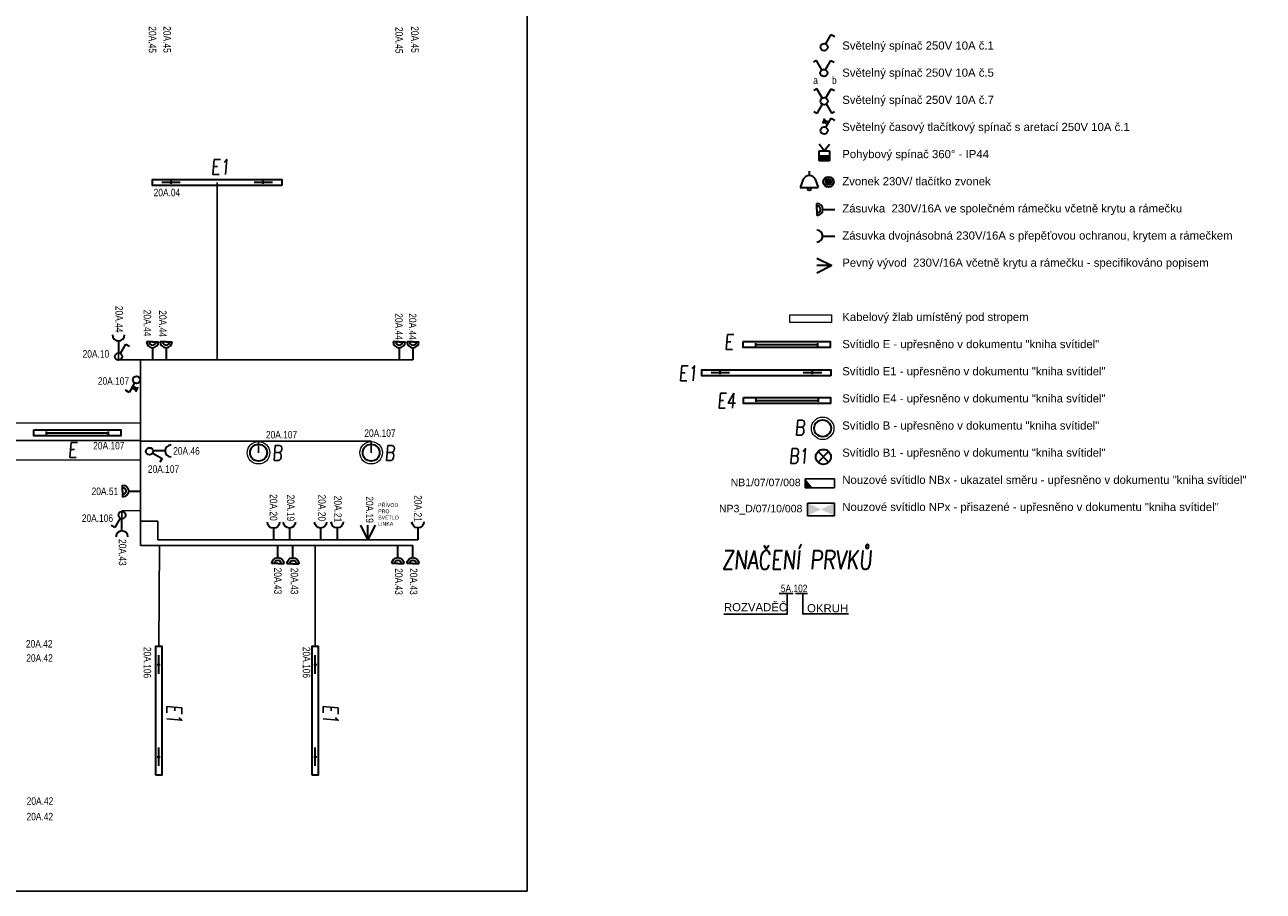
# Model space of a CAD drawing. Header units: millimetres. Extents: x 370888 to 505664, y 284292 to 447185.
# Tile 25 of 41: x 392924 to 409423, y 388392 to 399931. Entities that reach past the tile are written whole.
import ezdxf
from ezdxf.enums import TextEntityAlignment as Align

# ---------------------------------------------------------------- set-up
doc = ezdxf.new("R2010")
doc.units = ezdxf.units.MM
doc.header["$LTSCALE"] = 100
doc.layers.get('0').update_dxf_attribs({"color": 21, "linetype": 'CONTINUOUS'})
for name, color, linetype, lineweight in [('2DE_OBL', 91, 'CONTINUOUS', 35), ('2DE_OBL_L1', 91, 'CONTINUOUS', 35), ('CAT_SLN-OSV_POPIS', 7, 'CONTINUOUS', 30), ('CP_DETAL', 33, 'CONTINUOUS', 18), ('E_NOUZOVÉ+PP OSVĚTLENÍ', 60, 'CONTINUOUS', 25), ('E_SVĚTLA POPIS', 130, 'CONTINUOUS', 30), ('E_VEDENÍ SILNOPROUD', 50, 'CONTINUOUS', 25), ('E_VYPINACE', 170, 'CONTINUOUS', 35), ('E_ZÁSUVKY POPIS', 111, 'CONTINUOUS', 30), ('E_ZÁSUVKY-DVOJITE', 7, 'CONTINUOUS', 30), ('E_ZÁSUVKY.OST.+VYVODY', 11, 'CONTINUOUS', 30), ('E_ŽLABY', 40, 'CONTINUOUS', 15), ('JEDNODUCHÁ ZÁSUVKA', 1, 'CONTINUOUS', 200), ('U1 LIGHTING', 10, 'CONTINUOUS', 35)]:
    doc.layers.add(name, color=color, linetype=linetype, lineweight=lineweight)
for name, color, linetype in [('BEZPECNOSTNE SVETLA', 80, 'CONTINUOUS'), ('E_LEGENDA SILNOPROUD', 252, 'CONTINUOUS'), ('E_RÁM', 253, 'CONTINUOUS'), ('GC3_MEP_E_LV_SECURITY LIGHT', 80, 'CONTINUOUS'), ('PIKTOGRAMY', 210, 'CONTINUOUS'), ('PRIPOJKA 230V', 1, 'CONTINUOUS'), ('ŽLAB', 7, 'CONTINUOUS')]:
    doc.layers.add(name, color=color, linetype=linetype)
doc.styles.add('ARIAL', font='arial.ttf')
doc.styles.add('CP_ATTR', font='ROMANS.SHX')
doc.styles.add('CS-ROMANS', font='romans.shx', dxfattribs={"width": 0.75, "oblique": 5})
doc.styles.get("Standard").update_dxf_attribs({"font": 'arial.ttf'})
doc.styles.add('V+P_01_B3_E_FP_001$0$BLOCK', font='romans.shx', dxfattribs={"width": 0.8})

# ---------------------------------------------------------------- blocks, each defined once
blk = doc.blocks.new('zasuvka_jednoducha')
at = {"color": 1, "lineweight": 30}
blk.add_line((19281, 12983), (19281, 13143), dxfattribs=at)
blk.add_arc((19281, 12903), 80, 0, 180, dxfattribs=at)
blk = doc.blocks.new('A$C3423193F')
at = {"color": 1, "linetype": 'ByBlock'}
for p, q in [((80, 240), (0, 240)), ((80, 240), (160, 240)), ((80, 160), (80, 0))]:
    blk.add_line(p, q, dxfattribs=at)
for radius in [80, 45.2]:
    blk.add_arc((80, 240), radius, 180, 0, dxfattribs=at)
blk = doc.blocks.new('E')
at = {"layer": 'U1 LIGHTING', "style": 'CS-ROMANS', "oblique": 5, "width": 0.75}
blk.add_text('E', height=200, dxfattribs=at).set_placement((229480, 21709))
blk = doc.blocks.new('*U30')
at = {"color": 0, "linetype": 'ByBlock'}
for p, q in [((24, 249.57), (96, 374.28)), ((96, 374.28), (143.56, 346.82))]:
    blk.add_line(p, q, dxfattribs=at)
blk.add_circle((0, 208), 48, dxfattribs=at)
blk = doc.blocks.new('prepinas-svetel-jednoduchy')
at = {"layer": 'E_VYPINACE', "rotation": 89.99999999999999}
blk.add_blockref('*U30', (208, 2), dxfattribs=at)
blk = doc.blocks.new('*U24')
at = {"color": 0, "linetype": 'ByBlock'}
for p, q in [((24, 249.57), (96, 374.28)), ((96, 374.28), (143.56, 346.82))]:
    blk.add_line(p, q, dxfattribs=at)
blk.add_circle((0, 208), 48, dxfattribs=at)
blk = doc.blocks.new('tlacitko_prepinac_svetla')
at = {"layer": 'E_VYPINACE'}
for points in [[(16875, 8774), (16940, 8744)], [(16888, 8798), (16951, 8769)], [(16930, 8722), (16960, 8787)]]:
    blk.add_lwpolyline(points, dxfattribs=at)
at = {"layer": 'E_VYPINACE', "rotation": 180}
blk.add_blockref('*U24', (16937, 9090), dxfattribs=at)
blk = doc.blocks.new('2DELLI009_CZ')
for p, q in [((-0.5, 0.1), (-0.5, -0.1)), ((-0.5, 0), (0.5, 0)), ((0.5, 0.1), (0.5, -0.1))]:
    blk.add_line(p, q)
blk.add_lwpolyline([(-0.7, 0.2), (0.7, 0.2), (0.7, -0.2), (-0.7, -0.2)], close=True)
at = {"linetype": 'ByBlock', "style": 'CP_ATTR', "flags": 9}
for tag, p in [('NAME', (-0.092, -0.018)), ('GROUP', (-0.092, -0.018)), ('NUMBER', (-0.092, -0.018)), ('PRODUCER', (-0.092, -0.018)), ('ARTICLE', (-0.092, -0.018)), ('CHARACTER', (-0.092, -0.018)), ('VOLTAGE', (-0.092, -0.019)), ('WEIGHT', (-0.092, -0.018)), ('OTHER', (-0.092, -0.018)), ('PRODUCT-TYPE', (-0.092, -0.019)), ('ORDER-NO', (-0.092, -0.019)), ('POWER', (-0.092, -0.019))]:
    blk.add_attdef(tag, text='', height=0.00005, dxfattribs=at).set_placement(p, align=Align.MIDDLE_LEFT)
blk = doc.blocks.new('2DELLI018_CZ')
for p, q in [((-0.6, 0), (-0.4, 0)), ((-0.5, 0.1), (-0.5, -0.1)), ((0.4, 0), (0.6, 0)), ((0.5, 0.1), (0.5, -0.1))]:
    blk.add_line(p, q)
blk.add_lwpolyline([(-0.7, 0.2), (0.7, 0.2), (0.7, -0.2), (-0.7, -0.2)], close=True)
at = {"linetype": 'ByBlock', "style": 'CP_ATTR', "flags": 9}
for tag, p in [('NAME', (-0.092, -0.018)), ('GROUP', (-0.092, -0.018)), ('NUMBER', (-0.092, -0.018)), ('PRODUCER', (-0.092, -0.018)), ('ARTICLE', (-0.092, -0.018)), ('CHARACTER', (-0.092, -0.018)), ('VOLTAGE', (-0.092, -0.019)), ('WEIGHT', (-0.092, -0.018)), ('OTHER', (-0.092, -0.018)), ('PRODUCT-TYPE', (-0.092, -0.019)), ('ORDER-NO', (-0.092, -0.019)), ('POWER', (-0.092, -0.019))]:
    blk.add_attdef(tag, text='', height=0.00005, dxfattribs=at).set_placement(p, align=Align.MIDDLE_LEFT)
blk = doc.blocks.new('E1')
at = {"layer": 'U1 LIGHTING', "style": 'CS-ROMANS', "oblique": 5, "width": 0.75}
blk.add_text('E1', height=200, dxfattribs=at).set_placement((229480, 21709))
blk = doc.blocks.new('2DELPH010_CZ')
blk.add_ellipse((0, 0), major_axis=(-0.053, 0.053), ratio=1, start_param=3.926991, end_param=10.210176)
at = {"layer": 'CP_DETAL'}
blk.add_ellipse((0, 0), major_axis=(-0.0707, 0.0707), ratio=1, start_param=3.926991, end_param=10.210176, dxfattribs=at)
at = {"linetype": 'ByBlock', "style": 'CP_ATTR', "flags": 9}
for tag in ['NAME', 'GROUP', 'NUMBER', 'PRODUCER', 'ARTICLE', 'PRODUCT-TYPE', 'ORDER-NO', 'CHARACTER', 'POWER', 'VOLTAGE', 'WEIGHT', 'OTHER']:
    blk.add_attdef(tag, text='', height=0.00000005, dxfattribs=at).set_placement((0, 0), align=Align.MIDDLE_LEFT)
blk = doc.blocks.new('B')
at = {"layer": 'U1 LIGHTING', "style": 'CS-ROMANS', "oblique": 5, "width": 0.75}
blk.add_text('B', height=200, dxfattribs=at).set_placement((229480, 21709))
blk = doc.blocks.new('*U238')
for p, q in [((0, -250), (0, 250)), ((0, 250), (7512.5, 250)), ((7512.5, 250), (7512.5, -250)), ((7512.5, -250), (0, -250))]:
    blk.add_line(p, q)
at = {"style": 'CP_ATTR', "flags": 9}
for tag in ['NAME', 'PRODUCER', 'PRODUCT-TYPE', 'ARTICLE', 'FLOW', 'NUMBER', 'SYSTEM', 'FORM', 'SIZE', 'OTHER']:
    blk.add_attdef(tag, (0, 0), '', height=0.0001, dxfattribs=at)
blk = doc.blocks.new('*U28', base_point=(57391, -22719))
at = {"lineweight": 30, "ltscale": 0.1}
for p, q in [((57291, -22519), (57391, -22719)), ((57391, -22719), (57391, -22519)), ((57391, -22719), (57491, -22519))]:
    blk.add_line(p, q, dxfattribs=at)
blk = doc.blocks.new('pripojka 230V')
at = {"layer": 'PRIPOJKA 230V', "color": 1, "xscale": -1}
blk.add_blockref('*U28', (0, -2, -40), dxfattribs=at)
blk = doc.blocks.new('*U26')
at = {"color": 0, "linetype": 'ByBlock'}
for p, q in [((-96, 374.28), (-137.57, 350.28)), ((-24, 249.57), (-96, 374.28)), ((24, 249.57), (96, 374.28)), ((96, 374.28), (137.57, 350.28))]:
    blk.add_line(p, q, dxfattribs=at)
blk.add_circle((0, 208), 48, dxfattribs=at)
blk = doc.blocks.new('prepinac-dvojity-svetelny')
at = {"layer": 'E_VYPINACE'}
blk.add_blockref('*U26', (-1, -183), dxfattribs=at)
at = {"layer": 'CAT_SLN-OSV_POPIS', "width": 0.8}
for s, p in [('a', (-142, -122)), ('b', (108, -122))]:
    blk.add_text(s, height=100, dxfattribs=at).set_placement(p)
blk = doc.blocks.new('*U32', base_point=(28429, 5840))
at = {"linetype": 'ByBlock'}
blk.add_hatch(color=0, dxfattribs=at).paths.add_polyline_path([(28362, 5840), (28497, 5840), (28497, 5772), (28362, 5772)])
at = {"color": 0, "linetype": 'ByBlock'}
for p, q in [((28429, 5907), (28362, 5997)), ((28429, 5907), (28497, 5997)), ((28362, 5907), (28497, 5907)), ((28362, 5772), (28362, 5907)), ((28362, 5840), (28497, 5840)), ((28497, 5907), (28497, 5772)), ((28497, 5772), (28362, 5772))]:
    blk.add_line(p, q, dxfattribs=at)
blk = doc.blocks.new('pohybove-cidlo-svetla')
at = {"layer": 'E_VYPINACE', "rotation": 180}
blk.add_blockref('*U32', (-1, 30), dxfattribs=at)
blk = doc.blocks.new('svetelný křížový spínač')
at = {"layer": 'E_VYPINACE', "linetype": 'ByBlock'}
for p, q in [((31, 344), (-11, 320)), ((103, 220), (31, 344)), ((151, 220), (223, 344)), ((223, 344), (264, 320)), ((31, 13), (-10, 37)), ((103, 138), (31, 13)), ((153, 141), (225, 16)), ((225, 16), (266, 40))]:
    blk.add_line(p, q, dxfattribs=at)
blk.add_circle((127, 178), 48, dxfattribs=at)
blk = doc.blocks.new('V+P_01_B3_E_FP_001$0$E-LI-35')
at = {"layer": 'E_NOUZOVÉ+PP OSVĚTLENÍ', "linetype": 'ByBlock'}
for p, q in [((-10.88, -1.92), (10.88, -1.92)), ((-10.88, -12.08), (-10.88, -1.92)), ((10.88, -1.92), (10.88, -12.08)), ((-10.88, -12.08), (10.88, -12.08))]:
    blk.add_line(p, q, dxfattribs=at)
at = {"layer": 'E_NOUZOVÉ+PP OSVĚTLENÍ'}
blk.add_solid([(-10.88, -12.08), (-10.88, -1.92), (10.88, -1.92), (10.88, -12.08)], dxfattribs=at)
at = {"layer": 'E_NOUZOVÉ+PP OSVĚTLENÍ', "style": 'V+P_01_B3_E_FP_001$0$BLOCK', "width": 0.8, "flags": 8}
for tag, p in [('DIVERS.1', (-17.93, -2.11)), ('DIVERS.2', (-16.41, -11.97))]:
    blk.add_attdef(tag, text='', height=7.25, dxfattribs=at).set_placement(p, align=Align.RIGHT)
at = {"layer": 'E_NOUZOVÉ+PP OSVĚTLENÍ', "style": 'V+P_01_B3_E_FP_001$0$BLOCK', "width": 0.8}
for tag, p, height, flags in [('BLOCKNAME', (-6.79, -1.4), 2.54, 3), ('LEISTUNG', (13.35, -11.99), 7.25, 8)]:
    blk.add_attdef(tag, p, '', height=height, dxfattribs=dict(at, flags=flags))
blk.add_attdef('STROMKREIS', text='', height=7.25, dxfattribs=at).set_placement((-11.76, -23.81), align=Align.BOTTOM_CENTER)
blk = doc.blocks.new('*U253')
at = {"layer": 'GC3_MEP_E_LV_SECURITY LIGHT', "xscale": 16.54563019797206, "yscale": 16.54563022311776, "zscale": 16.54563022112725}
blk.add_blockref('V+P_01_B3_E_FP_001$0$E-LI-35', (0, 116), dxfattribs=at)
at = {"layer": 'PIKTOGRAMY', "style": 'ARIAL'}
blk.add_attdef('PIKTOGRAM', (162, -40), '', height=100, dxfattribs=at)
blk = doc.blocks.new('*U254')
at = {"layer": 'GC3_MEP_E_LV_SECURITY LIGHT', "linetype": 'ByBlock'}
for p, q in [((135, 59), (-255, 61)), ((-255, 61), (-255, -59)), ((135, -61), (135, 59)), ((-255, -59), (135, -61))]:
    blk.add_line(p, q, dxfattribs=at)
at = {"layer": 'GC3_MEP_E_LV_SECURITY LIGHT'}
blk.add_solid([(-255, 61), (-255, -59), (-158, -60)], dxfattribs=at)
at = {"layer": 'BEZPECNOSTNE SVETLA', "style": 'ARIAL'}
blk.add_attdef('BEZ.SV', (52, -54), '', height=100, dxfattribs=at)
blk = doc.blocks.new('E4')
at = {"layer": 'U1 LIGHTING', "style": 'CS-ROMANS', "oblique": 5, "width": 0.75}
blk.add_text('E4', height=200, dxfattribs=at).set_placement((229480, 21709))
blk = doc.blocks.new('2DELLI_01_CZ')
for p, q in [((-0.354, 0.354), (0.354, -0.354)), ((-0.354, -0.354), (0.354, 0.354))]:
    blk.add_line(p, q)
blk.add_circle((0, 0), 0.5)
at = {"linetype": 'ByBlock', "style": 'CP_ATTR', "flags": 9}
for tag, p in [('NAME', (-0.092, -0.018)), ('GROUP', (-0.092, -0.018)), ('NUMBER', (-0.092, -0.018)), ('PRODUCER', (-0.092, -0.018)), ('ARTICLE', (-0.092, -0.018)), ('CHARACTER', (-0.092, -0.018)), ('VOLTAGE', (-0.092, -0.019)), ('WEIGHT', (-0.092, -0.018)), ('OTHER', (-0.092, -0.018)), ('PRODUCT-TYPE', (-0.092, -0.019)), ('ORDER-NO', (-0.092, -0.019)), ('POWER', (-0.092, -0.019))]:
    blk.add_attdef(tag, text='', height=0.00005, dxfattribs=at).set_placement(p, align=Align.MIDDLE_LEFT)
blk = doc.blocks.new('B1')
at = {"layer": 'U1 LIGHTING', "style": 'CS-ROMANS', "oblique": 5, "width": 0.75}
blk.add_text('B1', height=200, dxfattribs=at).set_placement((229480, 21709))
blk = doc.blocks.new('CPEL_3386')
blk.add_hatch(color=256).paths.add_polyline_path([(-0.2, 0, 1), (0.2, 0, 1)])
for radius in [0.35, 0.2]:
    blk.add_circle((0, 0), radius)
at = {"linetype": 'ByBlock', "style": 'CP_ATTR', "flags": 9}
for tag, p in [('NAME', (-0.092, -0.018)), ('GROUP', (-0.092, -0.018)), ('NUMBER', (-0.092, -0.018)), ('PRODUCER', (-0.092, -0.018)), ('ARTICLE', (-0.092, -0.018)), ('CHARACTER', (-0.092, -0.018)), ('VOLTAGE', (-0.092, -0.019)), ('WEIGHT', (-0.092, -0.018)), ('OTHER', (-0.092, -0.018)), ('PRODUCT-TYPE', (-0.092, -0.019)), ('ORDER-NO', (-0.092, -0.019)), ('POWER', (-0.092, -0.019))]:
    blk.add_attdef(tag, text='', height=0.00005, dxfattribs=at).set_placement(p, align=Align.MIDDLE_LEFT)
blk = doc.blocks.new('CPEL_1003')
for p, q in [((0, 0), (0, -0.3)), ((-0.4, -0.55), (-0.6, -1.1)), ((0.4, -0.55), (0.6, -1.1)), ((-0.6, -1.1), (0.6, -1.1))]:
    blk.add_line(p, q)
blk.add_circle((0, -1.2), 0.1)
blk.add_arc((0, -0.745), 0.445, 25.98923, 154.01077)
at = {"linetype": 'ByBlock', "style": 'CP_ATTR', "flags": 9}
for tag, p in [('NAME', (-0.092, -0.018)), ('GROUP', (-0.092, -0.018)), ('NUMBER', (-0.092, -0.018)), ('PRODUCER', (-0.092, -0.018)), ('ARTICLE', (-0.092, -0.018)), ('CHARACTER', (-0.092, -0.018)), ('VOLTAGE', (-0.092, -0.019)), ('WEIGHT', (-0.092, -0.018)), ('OTHER', (-0.092, -0.018)), ('PRODUCT-TYPE', (-0.092, -0.019)), ('ORDER-NO', (-0.092, -0.019)), ('POWER', (-0.092, -0.019))]:
    blk.add_attdef(tag, text='', height=0.00005, dxfattribs=at).set_placement(p, align=Align.MIDDLE_LEFT)
blk = doc.blocks.new('*U255')
for p, q in [((0, -50), (0, 50)), ((0, 50), (556, 50)), ((556, 50), (556, -50)), ((556, -50), (0, -50))]:
    blk.add_line(p, q)
at = {"style": 'CP_ATTR', "flags": 9}
for tag in ['NAME', 'PRODUCER', 'PRODUCT-TYPE', 'ARTICLE', 'FLOW', 'NUMBER', 'SYSTEM', 'FORM', 'SIZE', 'OTHER']:
    blk.add_attdef(tag, (0, 0), '', height=0.0001, dxfattribs=at)

msp = doc.modelspace()

# ---------------------------------------------------------------- linework, layer by layer
at = {"layer": 'E_LEGENDA SILNOPROUD'}
for points in [[(403083, 392354), (403083, 392083), (402238, 392083)], [(402974, 392357), (403162, 392357)], [(403194, 392359), (403354, 392359)], [(403289, 392359), (403289, 392086), (403897, 392086)]]:
    msp.add_lwpolyline(points, dxfattribs=at)
at = {"layer": 'E_RÁM', "color": 252, "true_color": 0x939598}
msp.add_lwpolyline([(399617, 388392), (373037, 388392), (373037, 412072), (399617, 412072)], close=True, dxfattribs=at)
at = {"layer": 'E_VEDENÍ SILNOPROUD'}
for p, q in [((395487, 397832), (395487, 395470)), ((394174, 395470), (394174, 395559)), ((398096, 395470), (394174, 395469)), ((394464, 394386), (394464, 395470)), ((379069, 394385), (394464, 394395)), ((394464, 394395), (394464, 392995)), ((397539, 394386), (394464, 394386)), ((396039, 394232), (396039, 394386)), ((397539, 394232), (397539, 394386)), ((397539, 394232), (397539, 394232)), ((394219, 393457), (394461, 393461)), ((394219, 393352), (394219, 393457)), ((394698, 393320), (394464, 393320)), ((394698, 393070), (394698, 393320)), ((398162, 393070), (394698, 393070)), ((394464, 392995), (398096, 392995)), ((394710, 391657), (394720, 392995)), ((396794, 391657), (396794, 392995))]:
    msp.add_line(p, q, dxfattribs=at)

# ---------------------------------------------------------------- block references
for p in [(165924, 376230), (172155, 373481)]:
    msp.add_blockref('E1', p)
at = {"rotation": 270}
for p in [(373108, 620359), (375192, 620359)]:
    msp.add_blockref('E1', p, dxfattribs=at)
at = {"layer": '2DE_OBL', "xscale": 1228.571428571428, "yscale": 200, "zscale": 1000}
for p, rotation in [((395487, 397832), 180), ((402805, 395296), 180), ((394710, 390797), 89.99999999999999), ((396794, 390797), 89.99999999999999)]:
    msp.add_blockref('2DELLI018_CZ', p, dxfattribs=dict(at, rotation=rotation))
at = {"layer": '2DE_OBL'}
for name, p, xscale, yscale, zscale in [('2DELPH010_CZ', (403554, 394557), 1500, 1500, 252.5252525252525), ('2DELPH010_CZ', (396039, 394232), 1500, 1500, 252.5252525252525), ('2DELPH010_CZ', (397539, 394232), 1500, 1500, 252.5252525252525), ('2DELLI_01_CZ', (403563, 394176), 200, 200, 100)]:
    msp.add_blockref(name, p, dxfattribs=dict(at, xscale=xscale, yscale=yscale, zscale=zscale))
at = {"layer": '2DE_OBL_L1', "xscale": 828.5714285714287, "yscale": 200, "zscale": 1000}
for p in [(403073, 395673), (403078, 394929), (393623, 394495)]:
    msp.add_blockref('2DELLI009_CZ', p, dxfattribs=at)
at = {"layer": 'E_NOUZOVÉ+PP OSVĚTLENÍ'}
ref = msp.add_blockref('*U254', (403578, 393825), dxfattribs=at)
ref.add_attrib('BEZ.SV', 'NB1/07/07/008', (402329, 393786), dxfattribs={"layer": 'BEZPECNOSTNE SVETLA', "height": 100, "style": 'ARIAL'})
ref = msp.add_blockref('*U253', (403531, 393477), dxfattribs=at)
ref.add_attrib('PIKTOGRAM', 'NP3_D/07/10/008', (402173, 393438), dxfattribs={"layer": 'PIKTOGRAMY', "height": 100, "style": 'ARIAL'})
at = {"layer": 'E_VYPINACE'}
for name, p, rotation in [('prepinas-svetel-jednoduchy', (403571, 399634), 270), ('tlacitko_prepinac_svetla', (420510, 407404), 180), ('pohybove-cidlo-svetla', (403574, 398215), 180), ('prepinas-svetel-jednoduchy', (394172, 395512), 270), ('prepinas-svetel-jednoduchy', (394222, 393401), 89.99999999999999)]:
    msp.add_blockref(name, p, dxfattribs=dict(at, rotation=rotation))
for name, p in [('prepinac-dvojity-svetelny', (403570, 399264)), ('svetelný křížový spínač', (403446, 398736))]:
    msp.add_blockref(name, p, dxfattribs=at)
at = {"layer": 'E_VYPINACE', "xscale": 200, "yscale": 200, "zscale": 200}
for name, p in [('CPEL_1003', (403376, 397983)), ('CPEL_3386', (403631, 397838))]:
    msp.add_blockref(name, p, dxfattribs=at)
at = {"layer": 'E_ZÁSUVKY-DVOJITE', "rotation": 90}
msp.add_blockref('A$C3423193F', (403718, 397393), dxfattribs=at)
at = {"layer": 'E_ZÁSUVKY-DVOJITE'}
for p in [(394547, 395470), (394727, 395470), (397832, 395470), (398016, 395470)]:
    msp.add_blockref('A$C3423193F', p, dxfattribs=at)
at = {"layer": 'E_ZÁSUVKY-DVOJITE', "xscale": -1}
for p, rotation in [((394467, 393802), 89.99999999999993), ((396216, 392995), 180), ((396417, 392993), 180), ((397815, 392995), 180), ((398016, 392995), 180)]:
    msp.add_blockref('A$C3423193F', p, dxfattribs=dict(at, rotation=rotation))
at = {"layer": 'E_ZÁSUVKY.OST.+VYVODY', "color": 1}
for p, rotation in [((413454, 408705), 180), ((407778, 374974), 89.99999999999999)]:
    msp.add_blockref('zasuvka_jednoducha', p, dxfattribs=dict(at, rotation=rotation))
for name, p in [('tlacitko_prepinac_svetla', (377475, 386320)), ('zasuvka_jednoducha', (374938, 380208))]:
    msp.add_blockref(name, p, dxfattribs=at)
at = {"layer": 'E_ZÁSUVKY.OST.+VYVODY', "color": 1, "xscale": -1, "rotation": 180}
for p in [(376957, 406210), (377168, 406211), (377585, 406212), (377806, 406213), (378881, 406213)]:
    msp.add_blockref('zasuvka_jednoducha', p, dxfattribs=at)
at = {"layer": 'E_ZÁSUVKY.OST.+VYVODY', "xscale": -1}
msp.add_blockref('pripojka 230V', (397496, 393068), dxfattribs=at)
at = {"layer": 'E_ŽLABY', "rotation": 180}
msp.add_blockref('*U255', (403672, 396016), dxfattribs=at)
at = {"layer": 'E_ŽLABY'}
for name, p in [('E4', (172668, 373115)), ('B', (173702, 372757)), ('*U238', (386952, 394381)), ('B', (166739, 372420)), ('B', (168239, 372420)), ('B1', (173624, 372378))]:
    msp.add_blockref(name, p, dxfattribs=at)
at = {"layer": 'JEDNODUCHÁ ZÁSUVKA', "color": 1, "rotation": 270}
msp.add_blockref('zasuvka_jednoducha', (390572, 416398), dxfattribs=at)
at = {"layer": 'U1 LIGHTING'}
for p in [(172764, 373896), (164019, 372459)]:
    msp.add_blockref('E', p, dxfattribs=at)
at = {"layer": 'ŽLAB'}
for name, p, rotation in [('pripojka 230V', (403674, 396725), 90), ('prepinas-svetel-jednoduchy', (394587, 394253), 180)]:
    msp.add_blockref(name, p, dxfattribs=dict(at, rotation=rotation))

# ---------------------------------------------------------------- texts
at = {"layer": 'E_LEGENDA SILNOPROUD', "style": 'CS-ROMANS', "oblique": 5, "width": 0.75}
msp.add_text('ZNAČENÍ PRVKŮ', height=250, dxfattribs=at).set_placement((402210, 392680))
at = {"layer": 'E_LEGENDA SILNOPROUD', "attachment_point": 1}
for s, insert, char_height in [('Světelný spínač 250V 10A č.1\\P\\PSvětelný spínač 250V 10A č.5\\P\\PSvětelný spínač 250V 10A č.7\\P\\PSvětelný časový tlačítkový spínač s aretací 250V 10A č.1\\P\\PPohybový spínač 360° - IP44\\P\\PZvonek 230V/ tlačítko zvonek\\P\\PZásuvka  230V/16A ve společném rámečku včetně krytu a rámečku\\P\\PZásuvka dvojnásobná 230V/16A s přepěťovou ochranou, krytem a rámečkem\\P\\PPevný vývod  230V/16A včetně krytu a rámečku - specifikováno popisem\\P\\P \\P\\PKabelový žlab umístěný pod stropem \\P\\PSvítidlo E - upřesněno v dokumentu "kniha svítidel"\\P\\PSvítidlo E1 - upřesněno v dokumentu "kniha svítidel"\\P\\PSvítidlo E4 - upřesněno v dokumentu "kniha svítidel"\\P\\PSvítidlo B - upřesněno v dokumentu "kniha svítidel"\\P\\PSvítidlo B1 - upřesněno v dokumentu "kniha svítidel"\\P\\PNouzové svítidlo NBx - ukazatel směru - upřesněno v dokumentu "kniha svítidel"\\P\\PNouzové svítidlo NPx - přisazené - upřesněno v dokumentu "kniha svítidel"', (403815, 399709), 108.42), ('ROZVADĚČ', (402239, 392229), 108.4), ('OKRUH', (403347, 392215), 108.4)]:
    msp.add_mtext_dynamic_manual_height_columns(s, width=9809.65, gutter_width=12.5, heights=[0], dxfattribs=dict(at, insert=insert, char_height=char_height))
at = {"layer": 'E_SVĚTLA POPIS', "width": 0.8}
for s, p in [('20A.04', (394641, 397647)), ('20A.10', (393695, 395498)), ('20A.107', (393898, 395137)), ('20A.107', (396137, 394422)), ('20A.107', (397448, 394443)), ('20A.107', (393836, 394276)), ('20A.107', (394565, 393964)), ('20A.106', (393684, 393310))]:
    msp.add_text(s, height=100, dxfattribs=at).set_placement(p)
for p in [(394508, 391645), (396628, 391647)]:
    msp.add_text('20A.106', height=100, rotation=270, dxfattribs=at).set_placement(p)
at = {"layer": 'E_ZÁSUVKY POPIS', "width": 0.8}
for s, p in [('20A.45', (394576, 399910)), ('20A.45', (394771, 399912)), ('20A.45', (397862, 399902)), ('20A.45', (398072, 399912)), ('20A.44', (394132, 396187)), ('20A.44', (394508, 396136)), ('20A.44', (394713, 396128)), ('20A.44', (397859, 396089)), ('20A.44', (398042, 396089)), ('20A.20', (396189, 393680)), ('20A.20', (396834, 393675)), ('20A.19', (396418, 393674)), ('20A.21', (397047, 393659)), ('20A.19', (397469, 393651)), ('20A.21', (398114, 393666)), ('20A.43', (394177, 393082)), ('20A.43', (396246, 392702)), ('20A.43', (396467, 392700)), ('20A.43', (397858, 392693)), ('20A.43', (398055, 392695))]:
    msp.add_text(s, height=100, rotation=270, dxfattribs=at).set_placement(p)
for s, p in [('20A.46', (394901, 394206)), ('20A.51', (393815, 393668)), (' 5A.102', (402966, 392375)), ('20A.42', (392940, 391637)), ('20A.42', (392944, 391448)), ('20A.42', (392950, 389543)), ('20A.42', (392948, 389336))]:
    msp.add_text(s, height=100, dxfattribs=at).set_placement(p)
at = {"layer": 'E_ZÁSUVKY POPIS', "insert": (397632, 393560), "char_height": 50, "attachment_point": 1}
msp.add_mtext_dynamic_manual_height_columns('PŘÍVOD PRO SVĚTLO\\PLINKA', width=210, gutter_width=12.5, heights=[0], dxfattribs=at)

doc.saveas('drawing.dxf')
